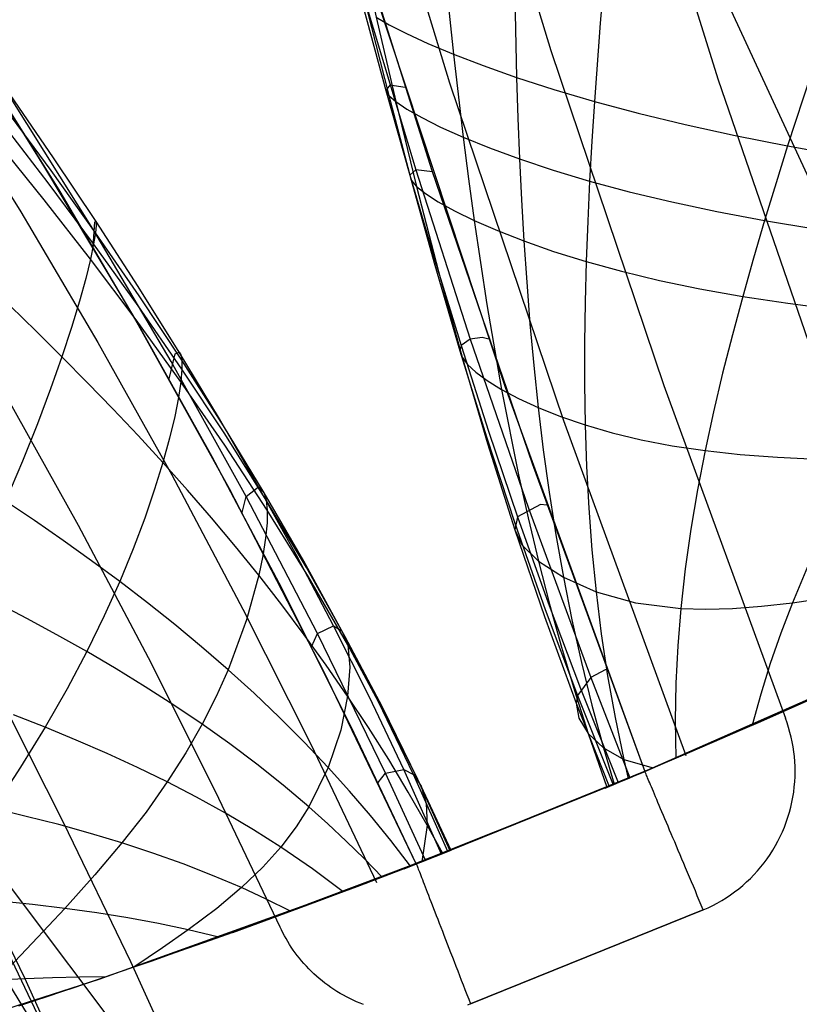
# Model space of a CAD drawing. Header units: millimetres. Extents: x -58 to 58, y -58 to 57.
# Tile 40 of 102: x 17 to 22, y -52 to -45. Entities that reach past the tile are written whole.
import ezdxf

# ---------------------------------------------------------------- set-up
doc = ezdxf.new("R2010")
doc.units = ezdxf.units.MM
doc.header["$MEASUREMENT"] = 0
doc.layers.add('Predefinito', color=5, linetype='Continuous')

msp = doc.modelspace()

# ---------------------------------------------------------------- linework, layer by layer
at = {"layer": 'Predefinito', "extrusion": (-5.19436e-06, 2.54963e-05, 1)}
msp.add_lwpolyline([(17.3356, -28.1987), (17.3293, -28.7285), (17.3355, -29.2598), (17.354, -29.7923), (17.3847, -30.3255), (17.4349, -30.9406), (17.5004, -31.5559), (17.5806, -32.1711), (17.6748, -32.7859), (17.7825, -33.4001), (17.9028, -34.0134), (18.0354, -34.6259), (18.1794, -35.2374), (18.4993, -36.4569), (18.8578, -37.6704), (19.2502, -38.8768), (19.6731, -40.0767), (20.1233, -41.2709), (20.5974, -42.4585), (21.6075, -44.8137), (22.6883, -47.1478), (23.8257, -49.4599), (25.0206, -51.7725)], dxfattribs=at)
at = {"layer": 'Predefinito'}
for points in [[(23.7422, -51.2695), (22.4619, -47.8864), (21.678, -45.6117), (20.9621, -43.3182), (20.6339, -42.1632), (20.3283, -41.002), (20.0477, -39.8338), (19.7948, -38.658), (19.5728, -37.4736), (19.3855, -36.2796), (19.237, -35.0748), (19.179, -34.4693), (19.1327, -33.8649), (19.0986, -33.2615), (19.0772, -32.6592), (19.0689, -32.0582), (19.0741, -31.4583), (19.0932, -30.8597), (19.1266, -30.2624)], [(17.1173, -30.3458), (17.0878, -30.9542), (17.0718, -31.5743), (17.0697, -32.2063), (17.0818, -32.8509), (17.1084, -33.5084), (17.1498, -34.1792), (17.2064, -34.8639), (17.2785, -35.5628), (17.3665, -36.2765), (17.4705, -37.0053), (17.591, -37.7501), (17.8825, -39.2899), (18.2436, -40.9009), (18.6768, -42.5883), (19.1848, -44.3575), (19.7707, -46.2142), (20.4375, -48.1641), (21.1882, -50.2127)], [(17.1173, -30.3458), (17.0878, -30.9542), (17.0718, -31.5743), (17.0697, -32.2063), (17.0818, -32.8509), (17.1084, -33.5084), (17.1498, -34.1792), (17.2064, -34.8639), (17.2785, -35.5628), (17.3665, -36.2765), (17.4705, -37.0053), (17.591, -37.7501), (17.8825, -39.2898), (18.2436, -40.9009), (18.6768, -42.5883), (19.1848, -44.3575), (19.7707, -46.2142), (20.4375, -48.1641), (21.1882, -50.2127)], [(18.1152, -30.41), (18.087, -30.994), (18.0719, -31.5784), (18.0694, -32.1632), (18.0793, -32.7486), (18.101, -33.3344), (18.1343, -33.9206), (18.1786, -34.5072), (18.2992, -35.6817), (18.3746, -36.2694), (18.5525, -37.4387), (18.7635, -38.599), (19.0041, -39.7511), (19.2715, -40.8959), (19.5631, -42.0341), (19.8767, -43.1663), (20.5621, -45.4146), (21.3145, -47.6446), (22.1236, -49.8591)], [(15.7642, -52.1703), (17.5556, -51.5951), (19.326, -50.9584), (21.0733, -50.261), (22.7956, -49.5036), (24.4907, -48.6873), (26.1566, -47.813), (27.7913, -46.8817), (29.3929, -45.8945), (30.9595, -44.8526), (32.4892, -43.7573), (33.9802, -42.6098), (35.4307, -41.4116), (36.8389, -40.164), (38.2033, -38.8685), (39.5221, -37.5267), (40.7938, -36.1402), (42.0169, -34.7106), (43.19, -33.2397), (44.3116, -31.7291)], [(19.6666, -50.8279), (19.0536, -49.5527), (18.4222, -48.3314), (17.7728, -47.1627), (17.1056, -46.0458), (16.4212, -44.9796)], [(18.577, -54.286), (13.9259, -46.6564)], [(18.7593, -51.2484), (18.3304, -50.3469), (17.8837, -49.4562), (17.4184, -48.577), (16.9337, -47.7097)], [(22.1882, -50.2127), (22.1876, -50.1798), (22.186, -50.147), (22.1833, -50.1143), (22.1795, -50.0816), (22.1747, -50.0492), (22.1688, -50.0168), (22.1618, -49.9847), (22.1538, -49.9529), (22.1448, -49.9213), (22.1347, -49.89), (22.1236, -49.8591)], [(16.9716, -49.8693), (17.3186, -50.5555), (17.7634, -51.4787), (18.1887, -52.4111), (18.5956, -53.3522)], [(19.6666, -50.8279), (21.1882, -50.2127)], [(21.5769, -51.134), (21.6084, -51.1201), (21.6394, -51.105), (21.6699, -51.089), (21.6998, -51.0719), (21.7291, -51.0537), (21.7578, -51.0346), (21.7857, -51.0145), (21.813, -50.9934), (21.8395, -50.9714), (21.8653, -50.9485), (21.8902, -50.9248), (21.9144, -50.9002), (21.9376, -50.8747), (21.96, -50.8485), (21.9814, -50.8216), (22.0019, -50.7939), (22.0215, -50.7655), (22.04, -50.7365), (22.0575, -50.7068), (22.0741, -50.6766), (22.0895, -50.6458), (22.1039, -50.6145), (22.1172, -50.5827), (22.1294, -50.5504), (22.1405, -50.5178), (22.1504, -50.4848), (22.1592, -50.4515), (22.1669, -50.4179), (22.1734, -50.3841), (22.1787, -50.3501), (22.1828, -50.3159), (22.1858, -50.2815), (22.1876, -50.2471), (22.1882, -50.2127)], [(20.9739, -50.3026), (19.8873, -50.7419)], [(21.5769, -51.134), (20.0275, -51.7605)], [(20.0275, -51.7605), (21.5769, -51.134)], [(19.3152, -51.7641), (19.2922, -51.7551), (19.2694, -51.7456), (19.2468, -51.7355), (19.2245, -51.7249), (19.2026, -51.7137), (19.1809, -51.702), (19.1595, -51.6898), (19.1385, -51.6771), (19.1179, -51.6639), (19.0976, -51.6502), (19.0777, -51.6361), (19.0583, -51.6216), (19.0392, -51.6066), (19.0206, -51.5912), (19.0025, -51.5755), (18.9848, -51.5594), (18.9675, -51.5429), (18.9507, -51.5261), (18.9345, -51.509), (18.9187, -51.4917), (18.9034, -51.474), (18.8886, -51.4561), (18.8743, -51.438), (18.8605, -51.4197), (18.8472, -51.4012), (18.8345, -51.3825), (18.8222, -51.3636), (18.8105, -51.3446), (18.7992, -51.3255), (18.7885, -51.3064), (18.7783, -51.2871), (18.7685, -51.2678), (18.7593, -51.2484)], [(20.0275, -51.7605), (20.0074, -51.768)]]:
    msp.add_lwpolyline(points, dxfattribs=at)
at = {"layer": 'Predefinito', "extrusion": (-0.312392, 0.949953, 0)}
msp.add_lwpolyline([(-6.3444, 320), (-6.3666, 319.9998), (-6.3889, 319.999), (-6.4115, 319.9977), (-6.4342, 319.996), (-6.4571, 319.9936), (-6.4801, 319.9908), (-6.5031, 319.9873), (-6.5263, 319.9833), (-6.5496, 319.9787), (-6.5729, 319.9735), (-6.5962, 319.9678), (-6.6195, 319.9614), (-6.6428, 319.9544), (-6.6661, 319.9468), (-6.6893, 319.9386), (-6.7125, 319.9298), (-6.7355, 319.9203), (-6.7584, 319.9103), (-6.7811, 319.8996), (-6.8037, 319.8883), (-6.826, 319.8764), (-6.8481, 319.8638), (-6.87, 319.8507), (-6.8916, 319.837), (-6.9129, 319.8227), (-6.9338, 319.8078), (-6.9544, 319.7924), (-6.9747, 319.7764), (-6.9945, 319.7598), (-7.0139, 319.7427), (-7.0329, 319.7252), (-7.0515, 319.7071), (-7.0695, 319.6886), (-7.0871, 319.6696), (-7.1042, 319.6501), (-7.1207, 319.6303), (-7.1367, 319.6101), (-7.1522, 319.5895), (-7.167, 319.5685), (-7.1814, 319.5472), (-7.1951, 319.5256), (-7.2082, 319.5038), (-7.2207, 319.4816), (-7.2326, 319.4593), (-7.2439, 319.4367), (-7.2546, 319.414), (-7.2647, 319.3911), (-7.2741, 319.3681), (-7.283, 319.345), (-7.2912, 319.3217), (-7.2988, 319.2985), (-7.3058, 319.2752), (-7.3121, 319.2518), (-7.3179, 319.2285), (-7.3231, 319.2052), (-7.3277, 319.182), (-7.3317, 319.1588), (-7.3351, 319.1357), (-7.338, 319.1127), (-7.3403, 319.0899), (-7.3421, 319.0671), (-7.3434, 319.0446), (-7.3441, 319.0222), (-7.3444, 319)], dxfattribs=at)
at = {"layer": 'Predefinito', "extrusion": (-0.306515, 0.951866, 0)}
msp.add_lwpolyline([(-5.6521, 320), (-5.6299, 319.9998), (-5.6075, 319.999), (-5.5849, 319.9977), (-5.5622, 319.996), (-5.5394, 319.9936), (-5.5164, 319.9908), (-5.4933, 319.9873), (-5.4701, 319.9833), (-5.4469, 319.9787), (-5.4236, 319.9735), (-5.4002, 319.9678), (-5.3769, 319.9614), (-5.3536, 319.9544), (-5.3303, 319.9468), (-5.3071, 319.9386), (-5.284, 319.9298), (-5.261, 319.9203), (-5.2381, 319.9103), (-5.2153, 319.8996), (-5.1928, 319.8883), (-5.1704, 319.8764), (-5.1483, 319.8638), (-5.1265, 319.8507), (-5.1049, 319.837), (-5.0836, 319.8227), (-5.0626, 319.8078), (-5.042, 319.7924), (-5.0218, 319.7764), (-5.0019, 319.7598), (-4.9825, 319.7427), (-4.9635, 319.7252), (-4.945, 319.7071), (-4.9269, 319.6886), (-4.9093, 319.6696), (-4.8923, 319.6501), (-4.8757, 319.6303), (-4.8597, 319.6101), (-4.8443, 319.5895), (-4.8294, 319.5685), (-4.8151, 319.5472), (-4.8014, 319.5256), (-4.7882, 319.5038), (-4.7757, 319.4816), (-4.7638, 319.4593), (-4.7525, 319.4367), (-4.7418, 319.414), (-4.7317, 319.3911), (-4.7223, 319.3681), (-4.7135, 319.345), (-4.7052, 319.3217), (-4.6977, 319.2985), (-4.6907, 319.2752), (-4.6843, 319.2518), (-4.6785, 319.2285), (-4.6734, 319.2052), (-4.6688, 319.182), (-4.6648, 319.1588), (-4.6613, 319.1357), (-4.6584, 319.1127), (-4.6561, 319.0899), (-4.6543, 319.0671), (-4.6531, 319.0446), (-4.6523, 319.0222), (-4.6521, 319)], dxfattribs=at)
at = {"layer": 'Predefinito', "extrusion": (-0.498096, 0.867122, 0)}
msp.add_lwpolyline([(9.0804, 320), (9.0582, 319.9998), (9.0358, 319.999), (9.0133, 319.9977), (8.9906, 319.996), (8.9677, 319.9936), (8.9447, 319.9908), (8.9216, 319.9873), (8.8984, 319.9833), (8.8752, 319.9787), (8.8519, 319.9735), (8.8286, 319.9678), (8.8052, 319.9614), (8.7819, 319.9544), (8.7587, 319.9468), (8.7354, 319.9386), (8.7123, 319.9298), (8.6893, 319.9203), (8.6664, 319.9103), (8.6437, 319.8996), (8.6211, 319.8883), (8.5988, 319.8764), (8.5766, 319.8638), (8.5548, 319.8507), (8.5332, 319.837), (8.5119, 319.8227), (8.491, 319.8078), (8.4703, 319.7924), (8.4501, 319.7764), (8.4303, 319.7598), (8.4108, 319.7427), (8.3918, 319.7252), (8.3733, 319.7071), (8.3552, 319.6886), (8.3377, 319.6696), (8.3206, 319.6501), (8.3041, 319.6303), (8.2881, 319.6101), (8.2726, 319.5895), (8.2577, 319.5685), (8.2434, 319.5472), (8.2297, 319.5256), (8.2166, 319.5038), (8.204, 319.4816), (8.1921, 319.4593), (8.1808, 319.4367), (8.1701, 319.414), (8.1601, 319.3911), (8.1506, 319.3681), (8.1418, 319.345), (8.1336, 319.3217), (8.126, 319.2985), (8.119, 319.2752), (8.1126, 319.2518), (8.1069, 319.2285), (8.1017, 319.2052), (8.0971, 319.182), (8.0931, 319.1588), (8.0897, 319.1357), (8.0868, 319.1127), (8.0845, 319.0899), (8.0827, 319.0671), (8.0814, 319.0446), (8.0807, 319.0222), (8.0804, 319)], dxfattribs=at)
at = {"layer": 'Predefinito', "extrusion": (-0.332116, 0.943239, 0)}
msp.add_lwpolyline([(-4.2812, 320), (-4.259, 319.9998), (-4.2366, 319.999), (-4.214, 319.9977), (-4.1913, 319.996), (-4.1685, 319.9936), (-4.1455, 319.9908), (-4.1224, 319.9873), (-4.0992, 319.9833), (-4.076, 319.9787), (-4.0527, 319.9735), (-4.0293, 319.9678), (-4.006, 319.9614), (-3.9827, 319.9544), (-3.9594, 319.9468), (-3.9362, 319.9386), (-3.9131, 319.9298), (-3.89, 319.9203), (-3.8672, 319.9103), (-3.8444, 319.8996), (-3.8219, 319.8883), (-3.7995, 319.8764), (-3.7774, 319.8638), (-3.7555, 319.8507), (-3.734, 319.837), (-3.7127, 319.8227), (-3.6917, 319.8078), (-3.6711, 319.7924), (-3.6509, 319.7764), (-3.631, 319.7598), (-3.6116, 319.7427), (-3.5926, 319.7252), (-3.5741, 319.7071), (-3.556, 319.6886), (-3.5384, 319.6696), (-3.5214, 319.6501), (-3.5048, 319.6303), (-3.4888, 319.6101), (-3.4734, 319.5895), (-3.4585, 319.5685), (-3.4442, 319.5472), (-3.4304, 319.5256), (-3.4173, 319.5038), (-3.4048, 319.4816), (-3.3929, 319.4593), (-3.3816, 319.4367), (-3.3709, 319.414), (-3.3608, 319.3911), (-3.3514, 319.3681), (-3.3425, 319.345), (-3.3343, 319.3217), (-3.3267, 319.2985), (-3.3198, 319.2752), (-3.3134, 319.2518), (-3.3076, 319.2285), (-3.3024, 319.2052), (-3.2979, 319.182), (-3.2939, 319.1588), (-3.2904, 319.1357), (-3.2875, 319.1127), (-3.2852, 319.0899), (-3.2834, 319.0671), (-3.2822, 319.0446), (-3.2814, 319.0222), (-3.2812, 319)], dxfattribs=at)
at = {"layer": 'Predefinito', "extrusion": (-0.457905, 0.889001, 0)}
msp.add_lwpolyline([(6.7476, 320), (6.7254, 319.9998), (6.703, 319.999), (6.6805, 319.9977), (6.6578, 319.996), (6.6349, 319.9936), (6.6119, 319.9908), (6.5888, 319.9873), (6.5657, 319.9833), (6.5424, 319.9787), (6.5191, 319.9735), (6.4958, 319.9678), (6.4725, 319.9614), (6.4491, 319.9544), (6.4259, 319.9468), (6.4027, 319.9386), (6.3795, 319.9298), (6.3565, 319.9203), (6.3336, 319.9103), (6.3109, 319.8996), (6.2883, 319.8883), (6.266, 319.8764), (6.2439, 319.8638), (6.222, 319.8507), (6.2004, 319.837), (6.1791, 319.8227), (6.1582, 319.8078), (6.1376, 319.7924), (6.1173, 319.7764), (6.0975, 319.7598), (6.078, 319.7427), (6.0591, 319.7252), (6.0405, 319.7071), (6.0224, 319.6886), (6.0049, 319.6696), (5.9878, 319.6501), (5.9713, 319.6303), (5.9553, 319.6101), (5.9398, 319.5895), (5.9249, 319.5685), (5.9106, 319.5472), (5.8969, 319.5256), (5.8838, 319.5038), (5.8712, 319.4816), (5.8593, 319.4593), (5.848, 319.4367), (5.8373, 319.414), (5.8273, 319.3911), (5.8178, 319.3681), (5.809, 319.345), (5.8008, 319.3217), (5.7932, 319.2985), (5.7862, 319.2752), (5.7798, 319.2518), (5.7741, 319.2285), (5.7689, 319.2052), (5.7643, 319.182), (5.7603, 319.1588), (5.7569, 319.1357), (5.754, 319.1127), (5.7517, 319.0899), (5.7499, 319.0671), (5.7486, 319.0446), (5.7479, 319.0222), (5.7476, 319)], dxfattribs=at)
at = {"layer": 'Predefinito', "extrusion": (3.66533e-06, 1.49262e-06, 1)}
msp.add_lwpolyline([(22.6301, -49.5795), (21.2506, -50.1863), (19.8549, -50.7546), (18.4441, -51.2842)], dxfattribs=at)
at = {"layer": 'Predefinito', "extrusion": (-0.353546, 0.935417, 0)}
msp.add_lwpolyline([(-2.0673, 319), (-2.0675, 319.0222), (-2.0683, 319.0446), (-2.0696, 319.0672), (-2.0713, 319.0899), (-2.0737, 319.1128), (-2.0765, 319.1357), (-2.08, 319.1588), (-2.084, 319.182), (-2.0886, 319.2053), (-2.0938, 319.2285), (-2.0995, 319.2519), (-2.1059, 319.2752), (-2.1129, 319.2985), (-2.1205, 319.3218), (-2.1287, 319.345), (-2.1375, 319.3681), (-2.147, 319.3912), (-2.157, 319.414), (-2.1677, 319.4368), (-2.179, 319.4593), (-2.1909, 319.4817), (-2.2035, 319.5038), (-2.2166, 319.5257), (-2.2303, 319.5472), (-2.2446, 319.5685), (-2.2595, 319.5895), (-2.2749, 319.6101), (-2.2909, 319.6303), (-2.3075, 319.6502), (-2.3245, 319.6696), (-2.3421, 319.6886), (-2.3602, 319.7071), (-2.3787, 319.7252), (-2.3977, 319.7428), (-2.4172, 319.7598), (-2.437, 319.7764), (-2.4572, 319.7924), (-2.4778, 319.8078), (-2.4988, 319.8227), (-2.5201, 319.837), (-2.5417, 319.8507), (-2.5635, 319.8639), (-2.5857, 319.8764), (-2.608, 319.8883), (-2.6306, 319.8996), (-2.6533, 319.9103), (-2.6762, 319.9204), (-2.6992, 319.9298), (-2.7223, 319.9386), (-2.7455, 319.9468), (-2.7688, 319.9544), (-2.7921, 319.9614), (-2.8155, 319.9678), (-2.8388, 319.9735), (-2.8621, 319.9787), (-2.8853, 319.9833), (-2.9085, 319.9873), (-2.9316, 319.9908), (-2.9546, 319.9936), (-2.9774, 319.996), (-3.0002, 319.9977), (-3.0227, 319.999), (-3.0451, 319.9998), (-3.0673, 320)], dxfattribs=at)
at = {"layer": 'Predefinito', "extrusion": (-7.09205e-06, -2.8676e-06, 1)}
msp.add_lwpolyline([(21.1904, -50.2118), (19.6689, -50.827)], dxfattribs=at)
at = {"layer": 'Predefinito', "extrusion": (0.001348, 0.000545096, 0.999999)}
msp.add_lwpolyline([(19.5857, -50.8606), (21.1072, -50.2454)], dxfattribs=at)
at = {"layer": 'Predefinito', "extrusion": (0, 1, 0)}
for points in [[(-21.1882, 319), (-21.1881, 60.0029)], [(-22.1882, 320), (-22.1533, 319.9994), (-22.1184, 319.9976), (-22.0836, 319.9945), (-22.049, 319.9903), (-22.0145, 319.9848), (-21.9803, 319.9781), (-21.9462, 319.9703), (-21.9125, 319.9613), (-21.8792, 319.951), (-21.8462, 319.9397), (-21.8136, 319.9272), (-21.7814, 319.9135), (-21.7498, 319.8988), (-21.7187, 319.8829), (-21.6882, 319.866), (-21.6583, 319.848), (-21.629, 319.829), (-21.6004, 319.809), (-21.5725, 319.788), (-21.5454, 319.766), (-21.5191, 319.7431), (-21.4935, 319.7193), (-21.4689, 319.6947), (-21.445, 319.6691), (-21.4222, 319.6428), (-21.4002, 319.6157), (-21.3792, 319.5878), (-21.3592, 319.5592), (-21.3401, 319.5299), (-21.3222, 319.5), (-21.3052, 319.4695), (-21.2894, 319.4384), (-21.2746, 319.4068), (-21.261, 319.3746), (-21.2485, 319.342), (-21.2371, 319.309), (-21.2269, 319.2757), (-21.2179, 319.242), (-21.21, 319.2079), (-21.2034, 319.1737), (-21.1979, 319.1392), (-21.1936, 319.1046), (-21.1906, 319.0698), (-21.1888, 319.0349), (-21.1882, 319)]]:
    msp.add_lwpolyline(points, dxfattribs=at)
at = {"layer": 'Predefinito', "extrusion": (0.921333, 0.388774, 0)}
msp.add_lwpolyline([(-55.5, 320), (-55.4659, 319.9994), (-55.4318, 319.9977), (-55.3977, 319.9948), (-55.3638, 319.9907), (-55.3301, 319.9855), (-55.2965, 319.9791), (-55.2632, 319.9716), (-55.2302, 319.9629), (-55.1975, 319.9532), (-55.1651, 319.9423), (-55.1332, 319.9303), (-55.1016, 319.9172), (-55.0705, 319.9031), (-55.0399, 319.8879), (-55.0099, 319.8717), (-54.9804, 319.8544), (-54.9516, 319.8362), (-54.9233, 319.817), (-54.8958, 319.7968), (-54.8689, 319.7757), (-54.8428, 319.7537), (-54.8175, 319.7309), (-54.7929, 319.7071), (-54.7692, 319.6826), (-54.7463, 319.6572), (-54.7243, 319.6311), (-54.7032, 319.6043), (-54.683, 319.5767), (-54.6638, 319.5485), (-54.6456, 319.5196), (-54.6283, 319.4901), (-54.6121, 319.4601), (-54.5969, 319.4295), (-54.5828, 319.3984), (-54.5697, 319.3669), (-54.5577, 319.3349), (-54.5469, 319.3026), (-54.5371, 319.2698), (-54.5284, 319.2368), (-54.5209, 319.2035), (-54.5145, 319.17), (-54.5093, 319.1362), (-54.5052, 319.1023), (-54.5023, 319.0683), (-54.5006, 319.0342), (-54.5, 319)], dxfattribs=at)
at = {"layer": 'Predefinito', "extrusion": (1, 0, 0)}
for points in [[(-50.2127, 319), (-50.2127, 319)], [(-50.8279, 60.0053), (-50.8279, 319)], [(-51.8279, 320), (-51.793, 319.9994), (-51.7581, 319.9976), (-51.7234, 319.9945), (-51.6887, 319.9903), (-51.6543, 319.9848), (-51.62, 319.9782), (-51.586, 319.9703), (-51.5523, 319.9613), (-51.5189, 319.9511), (-51.4859, 319.9397), (-51.4533, 319.9272), (-51.4212, 319.9136), (-51.3896, 319.8988), (-51.3585, 319.883), (-51.3279, 319.8661), (-51.298, 319.8481), (-51.2688, 319.8291), (-51.2402, 319.8091), (-51.2123, 319.7881), (-51.1852, 319.7661), (-51.1588, 319.7432), (-51.1333, 319.7194), (-51.1086, 319.6947), (-51.0848, 319.6692), (-51.0619, 319.6429), (-51.0399, 319.6157), (-51.0189, 319.5879), (-50.9989, 319.5593), (-50.9799, 319.53), (-50.9619, 319.5001), (-50.945, 319.4696), (-50.9292, 319.4385), (-50.9144, 319.4069), (-50.9008, 319.3747), (-50.8882, 319.3421), (-50.8769, 319.3091), (-50.8667, 319.2758), (-50.8576, 319.2421), (-50.8498, 319.2081), (-50.8431, 319.1738), (-50.8376, 319.1393), (-50.8334, 319.1047), (-50.8303, 319.0699), (-50.8285, 319.0351), (-50.8279, 319.0002)]]:
    msp.add_lwpolyline(points, dxfattribs=at)
at = {"layer": 'Predefinito', "extrusion": (-0.440476, 0.897764, 0)}
msp.add_lwpolyline([(6.7201, 320), (6.7423, 319.9998), (6.7647, 319.999), (6.7873, 319.9977), (6.81, 319.996), (6.8328, 319.9936), (6.8558, 319.9908), (6.8789, 319.9873), (6.9021, 319.9833), (6.9253, 319.9787), (6.9486, 319.9735), (6.9719, 319.9678), (6.9953, 319.9614), (7.0186, 319.9544), (7.0419, 319.9468), (7.0651, 319.9386), (7.0882, 319.9298), (7.1112, 319.9203), (7.1341, 319.9103), (7.1569, 319.8996), (7.1794, 319.8883), (7.2018, 319.8764), (7.2239, 319.8638), (7.2457, 319.8507), (7.2673, 319.837), (7.2886, 319.8227), (7.3096, 319.8078), (7.3302, 319.7924), (7.3504, 319.7764), (7.3703, 319.7598), (7.3897, 319.7427), (7.4087, 319.7252), (7.4272, 319.7071), (7.4453, 319.6886), (7.4629, 319.6696), (7.4799, 319.6501), (7.4965, 319.6303), (7.5125, 319.6101), (7.5279, 319.5895), (7.5428, 319.5685), (7.5571, 319.5472), (7.5708, 319.5256), (7.584, 319.5038), (7.5965, 319.4816), (7.6084, 319.4593), (7.6197, 319.4367), (7.6304, 319.414), (7.6405, 319.3911), (7.6499, 319.3681), (7.6587, 319.345), (7.6669, 319.3217), (7.6745, 319.2985), (7.6815, 319.2752), (7.6879, 319.2518), (7.6937, 319.2285), (7.6988, 319.2052), (7.7034, 319.182), (7.7074, 319.1588), (7.7109, 319.1357), (7.7137, 319.1127), (7.7161, 319.0899), (7.7179, 319.0671), (7.7191, 319.0446), (7.7199, 319.0222), (7.7201, 319)], dxfattribs=at)
at = {"layer": 'Predefinito', "extrusion": (-0.420504, 0.90729, 0)}
msp.add_lwpolyline([(4.53, 320), (4.5078, 319.9998), (4.4855, 319.999), (4.4629, 319.9977), (4.4402, 319.996), (4.4173, 319.9936), (4.3943, 319.9908), (4.3712, 319.9873), (4.3481, 319.9833), (4.3248, 319.9787), (4.3015, 319.9735), (4.2782, 319.9678), (4.2549, 319.9614), (4.2316, 319.9544), (4.2083, 319.9468), (4.1851, 319.9386), (4.1619, 319.9298), (4.1389, 319.9203), (4.116, 319.9103), (4.0933, 319.8996), (4.0707, 319.8883), (4.0484, 319.8764), (4.0263, 319.8639), (4.0044, 319.8507), (3.9828, 319.837), (3.9615, 319.8227), (3.9406, 319.8078), (3.92, 319.7924), (3.8997, 319.7764), (3.8799, 319.7598), (3.8605, 319.7428), (3.8415, 319.7252), (3.8229, 319.7071), (3.8049, 319.6886), (3.7873, 319.6696), (3.7702, 319.6502), (3.7537, 319.6303), (3.7377, 319.6101), (3.7222, 319.5895), (3.7073, 319.5685), (3.693, 319.5472), (3.6793, 319.5256), (3.6662, 319.5038), (3.6537, 319.4817), (3.6417, 319.4593), (3.6304, 319.4368), (3.6198, 319.414), (3.6097, 319.3911), (3.6002, 319.3681), (3.5914, 319.345), (3.5832, 319.3218), (3.5756, 319.2985), (3.5686, 319.2752), (3.5623, 319.2519), (3.5565, 319.2285), (3.5513, 319.2052), (3.5467, 319.182), (3.5427, 319.1588), (3.5393, 319.1357), (3.5364, 319.1127), (3.5341, 319.0899), (3.5323, 319.0672), (3.531, 319.0446), (3.5303, 319.0222), (3.53, 319)], dxfattribs=at)
at = {"layer": 'Predefinito', "extrusion": (0.932622, 0.360855, 0)}
msp.add_lwpolyline([(-54.5, 319), (-54.5006, 319.0342), (-54.5023, 319.0683), (-54.5052, 319.1023), (-54.5093, 319.1362), (-54.5145, 319.1699), (-54.5209, 319.2035), (-54.5284, 319.2368), (-54.5371, 319.2698), (-54.5469, 319.3025), (-54.5577, 319.3349), (-54.5697, 319.3669), (-54.5828, 319.3984), (-54.5969, 319.4295), (-54.6121, 319.4601), (-54.6283, 319.4901), (-54.6456, 319.5196), (-54.6638, 319.5485), (-54.683, 319.5767), (-54.7032, 319.6043), (-54.7243, 319.6311), (-54.7463, 319.6572), (-54.7692, 319.6826), (-54.7929, 319.7071), (-54.8175, 319.7309), (-54.8428, 319.7537), (-54.8689, 319.7757), (-54.8958, 319.7968), (-54.9233, 319.817), (-54.9516, 319.8362), (-54.9804, 319.8544), (-55.0099, 319.8717), (-55.0399, 319.8879), (-55.0705, 319.9031), (-55.1016, 319.9172), (-55.1332, 319.9303), (-55.1651, 319.9423), (-55.1975, 319.9532), (-55.2302, 319.9629), (-55.2632, 319.9716), (-55.2965, 319.9791), (-55.3301, 319.9855), (-55.3638, 319.9907), (-55.3977, 319.9948), (-55.4318, 319.9977), (-55.4659, 319.9994), (-55.5, 320)], dxfattribs=at)
at = {"layer": 'Predefinito'}
for points in [[(17.3353, -28.1971, 59.9994), (17.24, -28.9357, 59.9993), (17.1661, -29.6751, 59.9991), (17.1133, -30.4164, 59.999), (17.081, -31.1603, 59.9989), (17.069, -31.8964, 59.9988), (17.076, -32.6326, 59.9987), (17.1011, -33.361, 59.9986), (17.1433, -34.0887, 59.9986), (17.2012, -34.8089, 59.9985), (17.2745, -35.5276, 59.9985), (17.3614, -36.2383, 59.9985), (17.4617, -36.9472, 59.9986), (17.6959, -38.3389, 59.9987), (17.9741, -39.7225, 59.9988), (18.2867, -41.0788, 59.9991), (18.6331, -42.4269, 59.9994), (19.0053, -43.7527, 59.9997), (19.4039, -45.0708, 60.0002), (20.2584, -47.6549, 60.0014), (21.1881, -50.2127, 60.0029)], [(17.3402, -30.0947, 54.6111), (17.2946, -30.7276, 54.643), (17.2635, -31.3595, 54.6763), (17.2463, -31.9893, 54.7109), (17.2427, -32.6165, 54.7468), (17.2519, -33.2412, 54.784), (17.2734, -33.8629, 54.8224), (17.3066, -34.4816, 54.8621), (17.3508, -35.0971, 54.9029), (17.4056, -35.7093, 54.9448), (17.5443, -36.9239, 55.0318), (17.7183, -38.1249, 55.1229), (17.924, -39.3125, 55.2178), (18.1579, -40.4876, 55.3166), (18.4171, -41.6513, 55.4199), (18.848, -43.3769, 55.5804), (19.3234, -45.0817, 55.7482), (19.664, -46.209, 55.8824), (20.026, -47.3354, 56.0437), (20.413, -48.4615, 56.2259), (20.828, -49.5866, 56.4202), (21.0889, -50.2544, 56.5367)], [(21.4621, -50.1091, 319.7071), (20.6476, -47.8795, 319.7071), (19.889, -45.6314, 319.7071), (19.197, -43.3612, 319.7071), (18.8799, -42.2165, 319.7071), (18.5847, -41.0644, 319.7071), (18.3137, -39.9041, 319.7071), (18.0695, -38.7348, 319.7071), (17.8551, -37.5555, 319.7071), (17.6538, -36.2154, 319.7071), (17.5303, -35.1665, 319.7071), (17.4741, -34.567, 319.7071), (17.4287, -33.9674, 319.7071), (17.3947, -33.3676, 319.7071), (17.3724, -32.7677, 319.7071), (17.3623, -32.1678, 319.7071), (17.3648, -31.5678, 319.7071), (17.3932, -30.6678, 319.7071)], [(20.5211, -39.2271, 42.9189), (20.4387, -40.3093, 43.1906), (20.3781, -41.3837, 43.4769), (20.3385, -42.4481, 43.7795), (20.3144, -44.0106, 44.2504), (20.3214, -45.0579, 44.5773), (20.3342, -45.5946, 44.7582), (20.3434, -45.8651, 44.8555), (20.3545, -46.1367, 44.9583), (20.3677, -46.4091, 45.0674), (20.3833, -46.6827, 45.1832), (20.4017, -46.9578, 45.3059), (20.4233, -47.2344, 45.4352), (20.4485, -47.5123, 45.5709), (20.4778, -47.7915, 45.7129), (20.5118, -48.0723, 45.8609), (20.5508, -48.3543, 46.0148), (20.5953, -48.6374, 46.1742), (20.6457, -48.921, 46.3388), (20.7023, -49.2047, 46.5083), (20.7654, -49.4882, 46.6822), (20.8354, -49.7716, 46.8601), (20.9125, -50.0551, 47.0417), (20.9847, -50.298, 47.1999)], [(18.0713, -39.3676, 52.7404), (18.2728, -40.5371, 52.887), (18.4997, -41.6959, 53.0402), (18.8822, -43.4139, 53.278), (19.3112, -45.1158, 53.5272), (19.4648, -45.6807, 53.6219), (19.624, -46.2447, 53.7269), (19.7902, -46.8107, 53.8428), (19.9644, -47.3786, 53.9686), (20.1477, -47.9482, 54.1031), (20.3409, -48.5189, 54.2449), (20.5447, -49.0899, 54.3927), (20.7601, -49.6613, 54.5446), (21.0098, -50.2874, 54.7135)], [(18.208, -39.4231, 51.4878), (18.3879, -40.5875, 51.6572), (18.5931, -41.7414, 51.8343), (18.9428, -43.4518, 52.1092), (19.34, -45.1491, 52.3977), (19.4837, -45.7136, 52.5076), (19.6334, -46.2777, 52.6296), (19.7908, -46.8446, 52.7644), (19.9574, -47.4143, 52.9112), (20.1344, -47.9863, 53.0685), (20.3232, -48.56, 53.2351), (20.5244, -49.1341, 53.4094), (20.7393, -49.7085, 53.5894), (20.9762, -50.3016, 53.779)], [(18.3927, -39.4984, 50.2445), (18.5475, -40.6558, 50.4356), (18.7275, -41.8029, 50.6356), (19.0388, -43.5023, 50.9459), (19.1528, -44.0648, 51.0503), (19.3984, -45.1921, 51.2724), (19.5302, -45.7555, 51.3971), (19.6684, -46.3191, 51.5356), (19.8151, -46.8861, 51.6891), (19.9719, -47.4565, 51.8564), (20.1405, -48.03, 52.0364), (20.3225, -48.6056, 52.2274), (20.5189, -49.1816, 52.4279), (20.7309, -49.7579, 52.6358), (20.9507, -50.3123, 52.8406)], [(21.6085, -39.6493, 40.7833), (21.438, -40.6878, 41.0653), (21.286, -41.7189, 41.3643), (21.1522, -42.7396, 41.6821), (20.9357, -44.7235, 42.3464), (20.8911, -45.2329, 42.5247), (20.8522, -45.7542, 42.7192), (20.8353, -46.0182, 42.8244), (20.8205, -46.284, 42.9361), (20.8078, -46.551, 43.055), (20.7975, -46.8194, 43.1817), (20.7901, -47.0892, 43.3162), (20.7861, -47.3605, 43.4583), (20.7861, -47.6331, 43.6077), (20.7904, -47.9072, 43.7643), (20.7997, -48.1828, 43.928), (20.8147, -48.46, 44.0984), (20.8357, -48.7384, 44.2752), (20.8633, -49.0174, 44.4581), (20.8979, -49.2966, 44.6468), (20.9399, -49.5756, 44.8405), (20.9897, -49.8546, 45.039), (21.0478, -50.1337, 45.2418), (21.0767, -50.2595, 45.3343)], [(24.4866, -39.6571, 36.6891), (24.1196, -40.6009, 36.9452), (23.7636, -41.533, 37.2186), (23.4169, -42.4573, 37.5123), (23.0814, -43.3691, 37.8289), (22.4526, -45.1104, 38.4975), (22.2953, -45.5695, 38.6805), (22.1384, -46.0494, 38.8843), (22.0611, -46.2957, 38.9966), (21.9852, -46.5454, 39.1172), (21.9111, -46.7977, 39.247), (21.8395, -47.0515, 39.3866), (21.7709, -47.3062, 39.5359), (21.7058, -47.562, 39.6945), (21.645, -47.819, 39.8624), (21.589, -48.0774, 40.0394), (21.5384, -48.3377, 40.2253), (21.494, -48.5999, 40.4199), (21.4566, -48.8637, 40.6228), (21.4268, -49.1287, 40.8336), (21.4065, -49.3771, 41.0374), (21.394, -49.6258, 41.2472), (21.3898, -49.8751, 41.4626), (21.3943, -50.1253, 41.683)], [(19.5855, -39.9771, 45.4476), (19.6082, -41.087, 45.7103), (19.6539, -42.1871, 45.9866), (19.7602, -43.809, 46.4162), (19.8564, -44.891, 46.7124), (19.9143, -45.4399, 46.8745), (19.9794, -45.9918, 47.0526), (20.0148, -46.2684, 47.1494), (20.0525, -46.546, 47.2519), (20.0928, -46.8251, 47.3603), (20.136, -47.1056, 47.4743), (20.233, -47.6703, 47.7184), (20.3463, -48.24, 47.983), (20.4101, -48.5262, 48.1224), (20.4791, -48.813, 48.2662), (20.5534, -49.0999, 48.414), (20.6332, -49.3866, 48.5654), (20.719, -49.6732, 48.7202), (20.8109, -49.9598, 48.878), (20.9351, -50.3184, 49.079)], [(24.7853, -44.7722, 34.6987), (23.9991, -45.8865, 35.1714), (23.8583, -46.0953, 35.2624), (23.7156, -46.3105, 35.3605), (23.5717, -46.5314, 35.467), (23.4275, -46.7572, 35.5835), (23.2838, -46.987, 35.7111), (23.2126, -47.1026, 35.7793), (23.1421, -47.2182, 35.8504), (23.0724, -47.3336, 35.9244), (23.0036, -47.4491, 36.0013), (22.9357, -47.5646, 36.081), (22.8688, -47.6802, 36.1635), (22.7382, -47.9118, 36.3369), (22.6124, -48.1442, 36.5212), (22.4919, -48.3781, 36.7163), (22.3775, -48.6137, 36.922), (22.27, -48.8511, 37.1379), (22.1703, -49.0902, 37.3638), (22.0931, -49.2921, 37.561), (22.0226, -49.4948, 37.7645), (21.959, -49.6989, 37.9739), (21.903, -49.905, 38.1889)], [(19.3984, -45.1921, 51.2724), (19.4856, -45.2437, 50.156), (19.601, -45.3029, 49.05), (19.7441, -45.3686, 47.9557), (19.9143, -45.4399, 46.8745), (20.1113, -45.5158, 45.8077), (20.3342, -45.5946, 44.7582), (20.5817, -45.6745, 43.7287), (20.8522, -45.7542, 42.7192), (21.1443, -45.8322, 41.7298), (21.4568, -45.9077, 40.7608), (21.7886, -45.9803, 39.8123), (22.1384, -46.0494, 38.8843), (22.506, -46.1155, 37.9757), (22.8917, -46.1802, 37.0852), (23.2951, -46.2448, 36.2134), (23.7156, -46.3105, 35.3605), (24.1524, -46.3789, 34.5268), (24.6036, -46.4519, 33.7125), (25.0677, -46.5316, 32.917), (25.5426, -46.6198, 32.1391), (26.0264, -46.7182, 31.378), (26.5167, -46.8278, 30.6331), (27.4751, -47.0676, 29.2397)], [(19.6666, -50.8279, 319), (19.2289, -49.908, 319), (18.7727, -48.9983, 319), (18.297, -48.0994, 319), (17.8009, -47.2116, 319), (17.2834, -46.3356, 319), (16.7434, -45.472, 319)], [(19.6666, -50.8279, 60.0053), (19.2325, -49.915, 60.0054), (18.7801, -49.0123, 60.0047), (18.3082, -48.1197, 60.0036), (17.8155, -47.2369, 60.0023), (17.2947, -46.3539, 60.0011), (16.7526, -45.4858, 60.0001)], [(16.4971, -45.6305, 319.7071), (17.0331, -46.4877, 319.7071), (17.5469, -47.3575, 319.7071), (18.0396, -48.2393, 319.7071), (18.5123, -49.1324, 319.7071), (18.9658, -50.0365, 319.7071), (19.4009, -50.9511, 319.7071)], [(19.5913, -45.6623, 60.0004), (19.4913, -45.6461, 55.8119), (19.4648, -45.6807, 53.6219), (19.4837, -45.7136, 52.5076), (19.5302, -45.7555, 51.3971), (19.6036, -45.8053, 50.295), (19.7033, -45.8619, 49.2027), (19.8287, -45.9244, 48.1215), (19.9794, -45.9918, 47.0526), (20.1549, -46.0631, 45.9973), (20.3545, -46.1367, 44.9583), (20.5768, -46.2108, 43.9378), (20.8205, -46.284, 42.9361), (21.0842, -46.3548, 41.953), (21.3668, -46.4223, 40.9888), (21.6675, -46.486, 40.0435), (21.9852, -46.5454, 39.1172), (22.3198, -46.6008, 38.2085)], [(19.834, -50.7628, 53.0056), (19.583, -50.2007, 52.8165), (19.354, -49.7187, 52.6545), (19.1164, -49.2447, 52.4965), (18.8706, -48.7782, 52.3436), (18.6169, -48.319, 52.1966), (18.356, -47.8673, 52.0566), (18.0885, -47.4227, 51.9243), (17.8149, -46.985, 51.8004), (17.5358, -46.5537, 51.6856), (17.2516, -46.1285, 51.5807), (16.962, -45.7081, 51.4856)], [(19.7278, -50.8042, 56.5499), (19.4621, -50.2249, 56.4536), (19.0096, -49.2951, 56.2997), (18.5338, -48.3822, 56.1539), (18.0349, -47.4848, 56.0207), (17.5132, -46.6024, 55.9036), (16.9689, -45.7342, 55.8057)], [(19.8774, -50.7458, 51.1994), (19.6471, -50.2335, 50.9814), (19.4142, -49.7507, 50.7758), (19.1708, -49.2777, 50.5757), (18.9175, -48.8138, 50.3824), (18.6548, -48.3589, 50.1969), (18.3839, -47.9132, 50.0205), (18.1057, -47.4764, 49.8539), (17.8211, -47.048, 49.6982), (17.5308, -46.6274, 49.554), (17.2355, -46.214, 49.4224), (16.9351, -45.8063, 49.3029)], [(19.8914, -50.7404, 50.2857), (19.6758, -50.2665, 50.0615), (19.4404, -49.7862, 49.8339), (19.1935, -49.3165, 49.6126), (18.9357, -48.8566, 49.3989), (18.6678, -48.4065, 49.1941), (18.3911, -47.9664, 48.9993), (18.1067, -47.536, 48.8157), (17.8156, -47.1147, 48.6441), (17.5187, -46.7018, 48.4853), (17.2169, -46.2965, 48.3403), (16.91, -45.8974, 48.2088)], [(19.8982, -50.738, 49.3672), (19.6999, -50.3109, 49.1439), (19.4615, -49.8352, 48.8944), (19.2106, -49.371, 48.6521), (18.9479, -48.9174, 48.4183), (18.6742, -48.4741, 48.1944), (18.3911, -48.0417, 47.9816), (18.0999, -47.6197, 47.7812), (17.8017, -47.2075, 47.594), (17.4975, -46.8041, 47.4209), (17.1883, -46.4087, 47.2629), (16.8742, -46.0198, 47.1196)], [(19.7735, -46.2223, 60.0007), (19.664, -46.209, 55.8824), (19.624, -46.2447, 53.7269), (19.6334, -46.2777, 52.6296), (19.6684, -46.3191, 51.5356), (19.7284, -46.3675, 50.4496), (19.8128, -46.4221, 49.3729), (19.921, -46.4819, 48.3066), (20.0525, -46.546, 47.2519), (20.2069, -46.6135, 46.21), (20.3833, -46.6827, 45.1832), (20.5807, -46.7518, 44.1738), (20.7975, -46.8194, 43.1817), (21.0327, -46.884, 42.207), (21.2853, -46.9447, 41.2495), (21.5545, -47.0007, 40.3094), (21.8395, -47.0515, 39.3866), (22.1403, -47.0973, 38.4798), (22.4576, -47.1397, 37.588)], [(17.5147, -46.7208, 60.0015), (17.5263, -46.555, 53.8045), (17.5358, -46.5537, 51.6856), (17.5359, -46.5793, 50.621), (17.5308, -46.6274, 49.554), (17.5187, -46.7018, 48.4853), (17.4975, -46.8041, 47.4209), (17.466, -46.9319, 46.3677), (17.4241, -47.0838, 45.3265), (17.3714, -47.2581, 44.2976), (17.3076, -47.4533, 43.2817), (17.2324, -47.6676, 42.2795), (17.1451, -47.8999, 41.2915), (17.0453, -48.1488, 40.3188), (16.9322, -48.4132, 39.3621)], [(19.8427, -50.7593, 45.6783), (19.7396, -50.5704, 45.5371), (19.6132, -50.3499, 45.3712), (19.4827, -50.1334, 45.2077), (19.3481, -49.9206, 45.0467), (19.2096, -49.7115, 44.8884), (19.0672, -49.5056, 44.7331), (18.921, -49.3031, 44.5811), (18.7712, -49.1037, 44.4324), (18.6182, -48.9077, 44.2874), (18.4622, -48.7151, 44.1463), (18.3036, -48.526, 44.0094), (18.1427, -48.3402, 43.8767), (17.9794, -48.1574, 43.7483), (17.8141, -47.9774, 43.6246), (17.647, -47.8002, 43.5055), (17.4781, -47.6256, 43.3911), (17.3076, -47.4533, 43.2817), (17.1358, -47.2832, 43.1775), (16.9628, -47.1151, 43.0783)], [(20.1485, -47.3363, 60.0012), (20.1046, -47.3245, 58.0561), (20.026, -47.3354, 56.0437), (19.9644, -47.3786, 53.9686), (19.9574, -47.4143, 52.9112), (19.9719, -47.4565, 51.8564), (20.0073, -47.504, 50.8088), (20.0629, -47.5561, 49.7692), (20.1383, -47.6118, 48.7388), (20.233, -47.6703, 47.7184), (20.3464, -47.7307, 46.7091), (20.4778, -47.7915, 45.7129), (20.6262, -47.8508, 44.7313), (20.7904, -47.9072, 43.7643), (20.9694, -47.9591, 42.8117), (21.1624, -48.0053, 41.8735), (21.3691, -48.0451, 40.9494), (21.589, -48.0774, 40.0394), (21.8223, -48.1026, 39.1421), (22.0702, -48.1216, 38.2564), (22.3333, -48.1353, 37.3827)], [(18.0218, -47.6007, 60.0028), (18.0613, -47.4342, 53.9821), (18.0885, -47.4227, 51.9243), (18.0991, -47.4398, 50.8903), (18.1057, -47.4764, 49.8539), (18.1067, -47.536, 48.8157), (18.0999, -47.6197, 47.7812), (18.084, -47.7252, 46.7567), (18.0588, -47.851, 45.7428), (18.0241, -47.9955, 44.7399), (17.9794, -48.1574, 43.7483), (17.9245, -48.335, 42.7687), (17.8588, -48.527, 41.8015), (17.7815, -48.7323, 40.8474), (17.692, -48.9495, 39.9071), (17.5894, -49.1776, 38.9812), (17.473, -49.4157, 38.0708), (17.3419, -49.663, 37.1769), (17.195, -49.9193, 36.2997), (17.0318, -50.1847, 35.4392), (16.8521, -50.4598, 34.5956)], [(18.6119, -53.1715, 49.9815), (14.4261, -47.6054, 48.4244)], [(18.5064, -48.4889, 60.0037), (18.5338, -48.3822, 56.1539), (18.6169, -48.319, 52.1966), (18.6548, -48.3589, 50.1969), (18.6678, -48.4065, 49.1941), (18.6742, -48.4741, 48.1944), (18.6727, -48.5594, 47.2036), (18.663, -48.661, 46.2219), (18.645, -48.7776, 45.2497), (18.6182, -48.9077, 44.2874), (18.5369, -49.203, 42.3937), (18.4135, -49.5365, 40.5441), (18.3339, -49.7144, 39.637), (18.2408, -49.8986, 38.7426), (18.133, -50.0881, 37.8614), (18.009, -50.2828, 36.9936), (17.8674, -50.4828, 36.1387), (17.7071, -50.6888, 35.2969), (17.5272, -50.902, 34.4686), (17.3277, -51.124, 33.6544), (17.1092, -51.3568, 32.855), (16.8737, -51.6026, 32.0714), (16.5925, -51.8971, 31.2095), (16.5714, -51.9185, 31.1494)], [(19.6271, -50.8433, 41.9721), (19.4963, -50.6729, 41.7902), (19.3615, -50.5068, 41.6109), (19.2227, -50.3448, 41.4343), (19.08, -50.1867, 41.2608), (18.9198, -50.0182, 41.0752), (18.7551, -49.8536, 40.8936), (18.5862, -49.693, 40.7165), (18.4135, -49.5365, 40.5441), (18.2373, -49.384, 40.3767), (18.0582, -49.2356, 40.2147), (17.8764, -49.0908, 40.0581), (17.692, -48.9495, 39.9071), (17.5052, -48.8114, 39.7619), (17.3162, -48.6761, 39.6225), (17.1251, -48.5434, 39.4892), (16.9322, -48.4132, 39.3621)], [(20.5361, -48.4411, 60.0017), (20.4931, -48.4367, 58.1461), (20.3409, -48.5189, 54.2449), (20.3225, -48.6056, 52.2274), (20.37, -48.7056, 50.2313), (20.4791, -48.813, 48.2662), (20.6457, -48.921, 46.3388), (20.8633, -49.0174, 44.4581), (21.1247, -49.0901, 42.6237), (21.4268, -49.1287, 40.8336), (21.5933, -49.1332, 39.9533), (21.7718, -49.1282, 39.0815), (21.9636, -49.1139, 38.2183), (22.1703, -49.0902, 37.3638), (22.3933, -49.0577, 36.5183), (22.6339, -49.0182, 35.6825), (22.8931, -48.9744, 34.8567), (23.1712, -48.9296, 34.0412), (23.4679, -48.8877, 33.2363), (23.7818, -48.8521, 32.4425), (24.1952, -48.8214, 31.4666), (24.227, -48.8191, 31.3958)], [(19.4388, -50.9157, 40.1265), (19.3211, -50.7942, 39.9675), (19.2006, -50.6761, 39.8106), (19.0773, -50.561, 39.6559), (18.9513, -50.4488, 39.5035), (18.7804, -50.3047, 39.306), (18.6048, -50.165, 39.1131), (18.4248, -50.0296, 38.9252), (18.2408, -49.8986, 38.7426), (18.0532, -49.7719, 38.5656), (17.8627, -49.6494, 38.3946), (17.6692, -49.5308, 38.2296), (17.473, -49.4157, 38.0708), (17.2743, -49.3037, 37.9185), (17.0731, -49.1946, 37.7726), (16.8697, -49.0881, 37.6334)], [(18.9694, -49.3846, 60.0047), (19.0096, -49.2951, 56.2997), (19.1164, -49.2447, 52.4965), (19.1708, -49.2777, 50.5757), (19.2106, -49.371, 48.6521), (19.2245, -49.5192, 46.7542), (19.2096, -49.7115, 44.8884), (19.1634, -49.9375, 43.0566), (19.08, -50.1867, 41.2608), (18.9513, -50.4488, 39.5035), (18.8661, -50.582, 38.6401), (18.7645, -50.7159, 37.7866), (18.6441, -50.8503, 36.9425), (18.5028, -50.9859, 36.1078), (18.338, -51.124, 35.2826), (18.1483, -51.2668, 34.4675), (17.976, -51.3878, 33.8173), (17.7871, -51.5159, 33.1749)], [(20.9355, -49.5376, 60.0024), (20.9233, -49.5361, 59.1291), (20.828, -49.5866, 56.4202), (20.7393, -49.7085, 53.5894), (20.7309, -49.7579, 52.6358), (20.7492, -49.8589, 50.7444), (20.8109, -49.9598, 48.878), (20.9125, -50.0551, 47.0417), (21.0478, -50.1337, 45.2418), (21.2428, -50.1898, 43.1562)], [(21.1881, -50.2127, 60.0029), (21.164, -50.2229, 58.5215), (20.9772, -50.3011, 53.8105), (20.9241, -50.3234, 50.5423), (20.9382, -50.3175, 48.901), (20.9819, -50.2992, 47.2741), (21.058, -50.2673, 45.65), (21.1673, -50.2215, 44.0418), (21.3107, -50.1611, 42.457), (21.4883, -50.0849, 40.9009), (21.7032, -49.9921, 39.3743), (21.8255, -49.9389, 38.627), (21.9599, -49.88, 37.8823), (22.1046, -49.8162, 37.154), (22.2635, -49.7453, 36.4294), (22.438, -49.6657, 35.7123), (22.6302, -49.5795, 35)], [(19.18, -51.0136, 38.2995), (18.9756, -50.8605, 38.0398), (18.7645, -50.7159, 37.7866), (18.5825, -50.6006, 37.5802), (18.3957, -50.49, 37.3789), (18.2044, -50.3842, 37.1833), (18.009, -50.2828, 36.9936), (17.81, -50.1859, 36.8101), (17.608, -50.0933, 36.6332), (17.4029, -50.0046, 36.463), (17.195, -49.9193, 36.2997), (16.9843, -49.8371, 36.1433)], [(16.4106, -50.2499, 60.0955), (17.0587, -51.5854, 60.0982), (17.6903, -52.9862, 60.1009), (18.3048, -54.4539, 60.1036)], [(19.4121, -50.2871, 60.0054), (19.4621, -50.2249, 56.4536), (19.583, -50.2007, 52.8165), (19.6471, -50.2335, 50.9814), (19.6999, -50.3109, 49.1439), (19.7314, -50.4263, 47.3274), (19.7396, -50.5704, 45.5371), (19.7042, -50.8134, 42.969)], [(18.8296, -51.1427, 36.4943), (18.6679, -51.062, 36.299), (18.5028, -50.9859, 36.1078), (18.3107, -50.9045, 35.896), (18.1139, -50.828, 35.6899), (17.9126, -50.7562, 35.4902), (17.7071, -50.6888, 35.2969), (17.4981, -50.6258, 35.1107), (17.2859, -50.567, 34.9316), (17.0705, -50.5117, 34.7598), (16.8521, -50.4598, 34.5956)], [(18.4442, -51.2841, 35), (18.6559, -51.2062, 35.7725), (18.8413, -51.1385, 36.5463), (19.0042, -51.0789, 37.3229), (19.1471, -51.0259, 38.104), (19.2732, -50.9787, 38.8919), (19.3834, -50.9369, 39.6818), (19.5627, -50.8681, 41.2679), (19.6971, -50.8162, 42.8669), (19.7926, -50.779, 44.469), (19.8553, -50.7544, 46.0664), (19.8985, -50.7379, 49.2549), (19.6666, -50.8279, 60.0053)], [(18.1962, -54.2361, 319.7071), (17.6421, -52.924, 319.7071), (17.2111, -51.9676, 319.7071), (16.7594, -51.0203, 319.7071)], [(18.3513, -51.3166, 34.6983), (18.1483, -51.2668, 34.4675), (17.9501, -51.2246, 34.2541), (17.7472, -51.1869, 34.0472), (17.5396, -51.1534, 33.8472), (17.3277, -51.124, 33.6544), (17.112, -51.0985, 33.4691), (16.8929, -51.0766, 33.2916)], [(18.4442, -51.2841, 35), (18.2489, -51.3539, 34.3815), (18.1423, -51.3917, 34.0722), (18.0284, -51.4318, 33.7629), (17.9058, -51.4746, 33.4536), (17.7735, -51.5204, 33.1443), (17.6307, -51.5694, 32.835), (17.5549, -51.5953, 32.6804), (17.4755, -51.6222, 32.5257), (17.3925, -51.6503, 32.3711), (17.3054, -51.6795, 32.2165), (17.2142, -51.71, 32.0618), (17.1184, -51.7418, 31.9072), (17.0179, -51.7749, 31.7525)], [(17.6006, -51.5799, 32.7726), (17.425, -51.5816, 32.5886), (17.2452, -51.586, 32.4103), (17.0614, -51.5931, 32.2378), (16.8737, -51.6026, 32.0714)]]:
    msp.add_polyline3d(points, dxfattribs=at)

doc.saveas('drawing.dxf')
